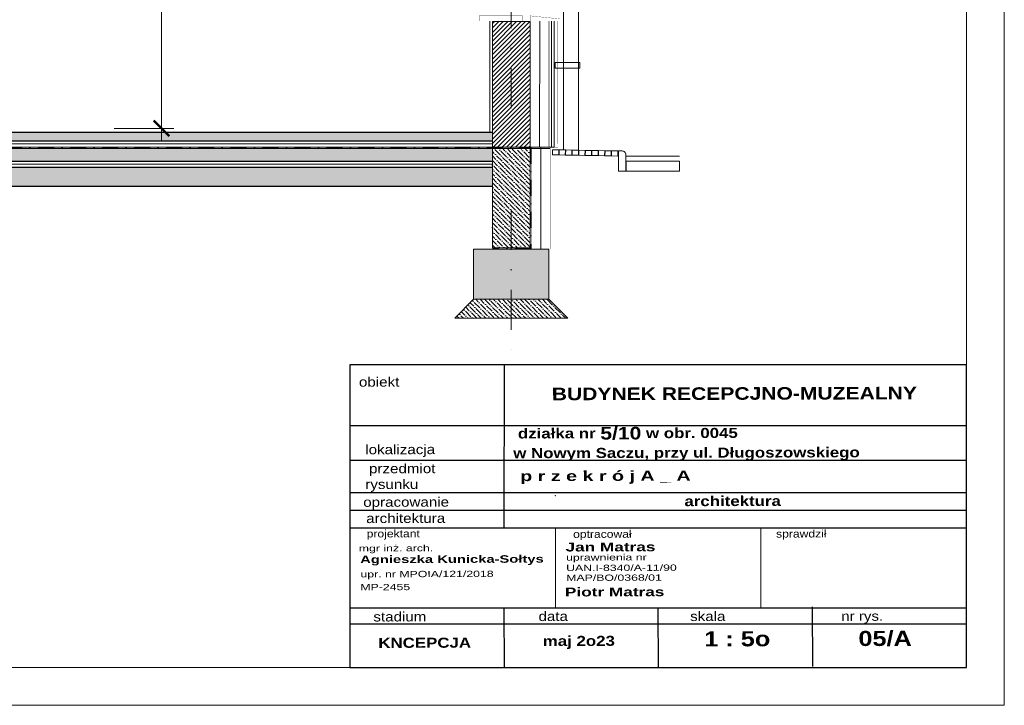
# Model space of a CAD drawing. Extents: x 4615668 to 9294084, y 5331114 to 10688993.
# Tile 33 of 181: x 4653100 to 4653884, y 5338020 to 5338565. Entities that reach past the tile are written whole.
import ezdxf
from ezdxf.lldxf.tags import DXFTag

# ---------------------------------------------------------------- set-up
doc = ezdxf.new("R2010")
doc.units = 0
doc.header["$MEASUREMENT"] = 0
doc.linetypes.add('DASHDOT', pattern=[25.4, 12.7, -6.35, 0, -6.35])
for name, color, linetype in [('1', 7, 'Continuous'), ('DIM', 7, 'Continuous'), ('OPIS', 7, 'Continuous'), ('sciany', 1, 'Continuous')]:
    doc.layers.add(name, color=color, linetype=linetype)
for name, color, linetype, lineweight in [('balustrada', 252, 'Continuous', 5), ('hatch', 253, 'Continuous', 0), ('ocieplenie', 214, 'Continuous', 13), ('Osie', 175, 'DASHDOT', 9), ('posadzka', 94, 'Continuous', 15), ('sciany - mur', 1, 'Continuous', 30)]:
    doc.layers.add(name, color=color, linetype=linetype, lineweight=lineweight)
doc.styles.add('ARIAL', font='arial.ttf', dxfattribs={"height": 10})
doc.styles.add('Arial Narrow 20', font='arial.ttf', dxfattribs={"height": 20})
doc.styles.add('ARIAL_WYM50', font='arial.ttf', dxfattribs={"height": 15})
doc.styles.add('courier', font='stylu.ttf')
doc.linetypes.add('BATTING', pattern='A,0.00254,-2.54,[134,ltypeshp.shx,S=2.54,R=0,X=-2.54,Y=0],-5.08,[134,ltypeshp.shx,S=2.54,R=180,X=2.54,Y=0],-2.54', length=10.16254)
tags = doc.linetypes.add('DASH', pattern=[15, 10, -5]).pattern_tags.tags
tags[6:7] = [DXFTag(74, 4), DXFTag(75, 0), DXFTag(340, '0'), DXFTag(46, 0.0), DXFTag(50, 0.0), DXFTag(44, 0.0), DXFTag(45, 0.0)]
tags[4:5] = [DXFTag(74, 4), DXFTag(75, 0), DXFTag(340, '0'), DXFTag(46, 0.0), DXFTag(50, 0.0), DXFTag(44, 0.0), DXFTag(45, 0.0)]
doc.dimstyles.new('1do100 ok', dxfattribs={"dimscale": 0.5, "dimtxt": 12, "dimasz": 25, "dimexe": 20, "dimexo": 0, "dimgap": 5, "dimtad": 1, "dimdec": 0, "dimzin": 9, "dimtxsty": 'Arial Narrow 20', "dimblk": 'ARCHTICK', "dimcen": 3, "dimdle": 20, "dimclrd": 256, "dimclre": 256, "dimclrt": 256, "dimadec": 0, "dimazin": 2, "dimtfac": 1, "dimtdec": 0, "dimtix": 1, "dimtmove": 2, "dimatfit": 3, "dimldrblk": 'NONE', "dimfxl": 0, "dimtvp": 1, "dimtolj": 1, "dimtzin": 0, "dimlwd": 5, "dimlwe": 5, "dimarcsym": 0})

# ---------------------------------------------------------------- blocks, each defined once
blk = doc.blocks.new('_ArchTick')
at = {"color": 0, "linetype": 'ByBlock', "const_width": 0.15}
blk.add_lwpolyline([(-0.5, -0.5), (0.5, 0.5)], dxfattribs=at)
blk = doc.blocks.new('*D3235')
at = {"layer": 'Defpoints', "color": 0, "lineweight": 0, "ltscale": 40}
for p in [(4653134.28, 5338838.75), (4653134.28, 5338478.75), (4653213.26, 5338478.75)]:
    blk.add_point(p, dxfattribs=at)
at = {"layer": 'DIM', "lineweight": 5, "ltscale": 40}
for p, q in [((4653213.26, 5338848.75), (4653213.26, 5338468.75)), ((4653175.76, 5338838.75), (4653223.26, 5338838.75)), ((4653175.76, 5338478.75), (4653223.26, 5338478.75))]:
    blk.add_line(p, q, dxfattribs=at)
at = {"layer": 'DIM', "linetype": 'ByBlock', "lineweight": 5, "ltscale": 40, "xscale": 12.5, "yscale": 12.5, "zscale": 12.5}
for p, rotation in [((4653213.26, 5338838.75), 90), ((4653213.26, 5338478.75), 270)]:
    blk.add_blockref('_ArchTick', p, dxfattribs=dict(at, rotation=rotation))
at = {"layer": 'DIM', "lineweight": 0, "ltscale": 40, "insert": (4653200.54, 5338658.75), "char_height": 20, "attachment_point": 5, "rotation": 90, "style": 'Arial Narrow 20'}
blk.add_mtext('\\A1;360', dxfattribs=at)
blk = doc.blocks.new('_None')
blk = doc.blocks.new('G$CE5B2E794')
at = {"layer": 'OPIS', "width": 743.088, "attachment_point": 1, "rotation": 0.1544, "style": 'courier'}
for s, insert, char_height in [('{\\W1.4;\\fArial|b1|i0|c238|p34;\\H0.444444x; \\fArial|b0|i0|c238|p34;\\H1.250001x;mgr inż. arch.\\fArial|b1|i0|c238|p34;\\P\\H1.2x; Agnieszka Kunicka-Sołtys}', (-4.4, 71.8), 18), ('{\\W1.4;\\fArial|b0|i0|c238|p34;upr. nr MPOIA/121/2018}', (2.6, 30.6), 10), ('{\\W1.4;\\fArial|b0|i0|c238|p34;MP-2455}', (2.4, 10), 10)]:
    blk.add_mtext(s, dxfattribs=dict(at, insert=insert, char_height=char_height))
blk = doc.blocks.new('G$C0830A37A')
at = {"layer": 'OPIS', "width": 743.088, "attachment_point": 1, "rotation": 0.1544, "style": 'courier'}
for s, insert, char_height in [('{\\W1.4;\\fArial|b1|i0|c238|p34;Jan Matras}', (0, 61.1), 14), ('{\\fArial|b0|i0|c238|p34;\\W1.4;uprawnienia nr\\PUAN.I-8340/A-11/90}', (0.9, 42.6), 10), ('{\\fArial|b0|i0|c238|p34;\\W1.4;MAP/BO/0368/01}', (1.1, 10.2), 10)]:
    blk.add_mtext(s, dxfattribs=dict(at, insert=insert, char_height=char_height))

msp = doc.modelspace()

# ---------------------------------------------------------------- hatches: boundary and pattern name
at = {"layer": 'hatch', "lineweight": 0, "ltscale": 40, "transparency": 33554687}
h = msp.add_hatch(dxfattribs=at)
h.set_pattern_fill('ANSI31', color=256, scale=20)
h.set_pattern_definition([(45, (-153.957, 5826.2337), (-1.767766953, 1.767766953), [])])
h.paths.add_polyline_path([(4652366.134, 5339211.752), (4652371.638, 5339211.753), (4652371.638, 5339329.626), (4652356.638, 5339329.626), (4652356.638, 5339211.753)])
h.paths.add_polyline_path([(4652375.638, 5339211.753), (4652375.638, 5339213.751), (4652375.638, 5339250.899), (4652375.638, 5339270.911), (4652375.638, 5339329.626), (4652371.638, 5339329.626), (4652371.638, 5339211.753)])
h.paths.add_polyline_path([(4652146.662, 5339215.865), (4652146.662, 5339153.751), (4652161.638, 5339153.751), (4652161.638, 5339215.865)])
h.paths.add_polyline_path([(4652165.638, 5339215.865), (4652161.638, 5339215.865), (4652161.638, 5339153.751), (4652165.638, 5339153.751)])
h.paths.add_polyline_path([(4652176.638, 5338816.751), (4652161.638, 5338816.751), (4652161.638, 5339133.751), (4652176.638, 5339133.751)])
h.paths.add_polyline_path([(4652161.638, 5338816.751), (4652161.638, 5339133.751), (4652146.638, 5339133.751), (4652146.638, 5338816.751)])
h.paths.add_polyline_path([(4652161.638, 5338748.751), (4652161.638, 5338796.751), (4652146.638, 5338796.751), (4652146.638, 5338748.751)])
h.paths.add_polyline_path([(4652176.638, 5338748.751), (4652176.638, 5338796.751), (4652161.638, 5338796.751), (4652161.638, 5338748.751)])
h.paths.add_polyline_path([(4652176.638, 5338468.751), (4652176.638, 5338475.751), (4652176.638, 5338476.376), (4652161.638, 5338476.376), (4652161.638, 5338463.751), (4652176.638, 5338463.751), (4652176.638, 5338468.751)], is_closed=False)
h.paths.add_polyline_path([(4652161.638, 5338476.376), (4652146.638, 5338476.376), (4652146.638, 5338463.751), (4652161.638, 5338463.751), (4652161.638, 5338476.376)], is_closed=False)
h.paths.add_polyline_path([(4652906.638, 5338703.751), (4652921.608, 5338703.751), (4652921.608, 5338766.751), (4652906.638, 5338766.751)])
h.paths.add_polyline_path([(4652925.638, 5338703.751), (4652925.638, 5338766.751), (4652921.608, 5338766.751), (4652921.608, 5338703.751)])
h.paths.add_polyline_path([(4653476.638, 5338463.751), (4653506.638, 5338463.751), (4653506.638, 5338563.751), (4653476.638, 5338563.751)])
h.paths.add_polyline_path([(4653476.637, 5338816.753), (4653506.638, 5338816.751), (4653506.638, 5338835.751), (4653476.637, 5338835.753)])
h.paths.add_polyline_path([(4652356.638, 5339211.753), (4652371.638, 5339211.751), (4652366.134, 5339211.752), (4652356.638, 5339211.753)], is_closed=False)
h = msp.add_hatch(dxfattribs=at)
h.set_pattern_fill('ANSI33', color=256, scale=20, angle=90)
h.set_pattern_definition([(135, (-153.957, 5826.2337), (-3.535533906, -3.535533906), []), (135, (-153.957, 5829.769), (-3.535533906, -3.535533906), [2.5, -1.25])])
h.paths.add_polyline_path([(4652375.638, 5339211.753), (4652371.638, 5339211.751), (4652371.638, 5339133.751), (4652386.638, 5339133.751), (4652386.638, 5339198.751), (4652906.638, 5339198.751), (4652906.638, 5339161.751), (4652921.608, 5339161.751), (4652921.608, 5339211.751), (4652375.638, 5339211.751)], is_closed=False)
h.paths.add_polyline_path([(4652146.638, 5339153.751), (4652146.638, 5339133.751), (4652176.638, 5339133.751), (4652176.638, 5339138.751), (4652356.638, 5339138.751), (4652356.638, 5339133.751), (4652371.638, 5339133.751), (4652371.638, 5339211.753), (4652356.63, 5339211.753), (4652356.633, 5339186.813), (4652356.633, 5339185.814), (4652356.638, 5339153.751), (4652146.638, 5339153.751)], is_closed=False)
h.paths.add_polyline_path([(4652936.638, 5339198.751), (4653476.638, 5339198.751), (4653476.638, 5339161.754), (4653491.638, 5339161.754), (4653491.638, 5339211.751), (4652921.608, 5339211.751), (4652921.608, 5339161.751), (4652936.638, 5339161.751), (4652936.638, 5339198.751)], is_closed=False)
h.paths.add_polyline_path([(4652161.638, 5338816.751), (4652161.638, 5338796.751), (4652176.638, 5338796.751), (4652176.638, 5338800.751), (4652356.638, 5338800.751), (4652356.638, 5338728.751), (4652371.638, 5338728.751), (4652371.638, 5338816.751), (4652161.638, 5338816.751)], is_closed=False)
h.paths.add_polyline_path([(4652146.638, 5338796.751), (4652161.638, 5338796.751), (4652161.638, 5338816.751), (4652146.638, 5338816.751), (4652146.638, 5338796.751)], is_closed=False)
h.paths.add_polyline_path([(4652161.638, 5338728.751), (4652161.638, 5338748.751), (4652146.638, 5338748.751), (4652146.638, 5338728.751), (4652161.638, 5338728.751)], is_closed=False)
h.paths.add_polyline_path([(4652176.638, 5338728.751), (4652176.638, 5338748.751), (4652161.638, 5338748.751), (4652161.638, 5338728.751), (4652176.638, 5338728.751)], is_closed=False)
h.paths.add_polyline_path([(4652542.638, 5338816.751), (4652371.638, 5338816.751), (4652371.638, 5338728.751), (4652386.638, 5338728.751), (4652386.638, 5338800.751), (4652542.638, 5338801.751), (4652542.638, 5338816.751)], is_closed=False)
h.paths.add_polyline_path([(4653491.638, 5339319.452), (4653491.638, 5339295.326), (4653506.626, 5339295.326), (4653506.626, 5339319.452), (4653491.638, 5339319.452)], is_closed=False)
h.paths.add_polyline_path([(4653481.626, 5339319.452), (4653481.626, 5339295.326), (4653491.638, 5339295.326), (4653491.638, 5339319.452), (4653481.626, 5339319.452)], is_closed=False)
h.paths.add_polyline_path([(4653491.638, 5338816.751), (4653491.638, 5338766.751), (4653506.638, 5338766.751), (4653506.638, 5338816.751), (4653491.638, 5338816.751)], is_closed=False)
h.paths.add_polyline_path([(4653491.638, 5338382.754), (4653491.638, 5338342.754), (4653521.608, 5338342.754), (4653521.608, 5338382.754), (4653491.638, 5338382.754)], is_closed=False)
h.paths.add_polyline_path([(4653491.638, 5338342.754), (4653491.638, 5338382.754), (4653461.608, 5338382.754), (4653461.608, 5338342.754), (4653491.638, 5338342.754)], is_closed=False)
h.paths.add_polyline_path([(4652891.638, 5338342.888), (4652921.608, 5338342.888), (4652921.608, 5338382.754), (4652891.638, 5338382.754), (4652891.638, 5338342.888)], is_closed=False)
h.paths.add_polyline_path([(4652921.608, 5338342.888), (4652951.608, 5338342.888), (4652951.608, 5338382.754), (4652921.608, 5338382.754), (4652921.608, 5338342.888)], is_closed=False)
h.paths.add_polyline_path([(4652341.608, 5338382.754), (4652341.608, 5338342.754), (4652371.638, 5338342.754), (4652371.638, 5338382.754), (4652341.608, 5338382.754)], is_closed=False)
h.paths.add_polyline_path([(4652371.638, 5338342.754), (4652401.608, 5338342.754), (4652401.608, 5338382.754), (4652371.638, 5338382.754), (4652371.638, 5338342.754)], is_closed=False)
h.paths.add_polyline_path([(4652131.638, 5338382.754), (4652131.638, 5338342.754), (4652161.638, 5338342.754), (4652161.638, 5338382.754), (4652131.638, 5338382.754)], is_closed=False)
h.paths.add_polyline_path([(4652161.638, 5338342.754), (4652191.638, 5338342.754), (4652191.638, 5338382.754), (4652161.638, 5338382.754), (4652161.638, 5338342.754)], is_closed=False)
h.paths.add_polyline_path([(4652146.638, 5339153.751), (4652146.638, 5339133.751), (4652161.638, 5339133.751), (4652161.638, 5339153.751), (4652146.638, 5339153.751)], is_closed=False, flags=16)
h = msp.add_hatch(dxfattribs=at)
h.set_pattern_fill('ANSI36', color=256, scale=20, angle=90)
h.set_pattern_definition([(135, (-153.957, 5826.2337), (-4.8613591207, 1.3258252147), [6.25, -1.25, 0, -1.25])])
h.paths.add_polyline_path([(4653474.638, 5338475.751), (4652936.638, 5338475.751), (4652936.638, 5338468.751), (4653476.638, 5338468.751), (4653476.638, 5338475.751), (4653474.638, 5338475.751)], is_closed=False)
h.paths.add_polyline_path([(4653476.608, 5338462.251), (4652936.608, 5338462.251), (4652936.608, 5338452.751), (4653476.608, 5338452.751), (4653476.608, 5338462.251)], is_closed=False)
h = msp.add_hatch(dxfattribs=at)
h.set_pattern_fill('ANSI36', color=256, scale=20, angle=90)
h.set_pattern_definition([(135, (1176.0134, 5826.2337), (-4.8613591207, 1.3258252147), [6.25, -1.25, 0, -1.25])])
h.paths.add_polyline_path([(4653506.608, 5338383.754), (4653506.608, 5338450.251), (4653491.608, 5338450.251), (4653491.608, 5338383.754), (4653506.608, 5338383.754)], is_closed=False)
h.paths.add_polyline_path([(4653476.608, 5338450.251), (4653476.608, 5338383.754), (4653491.608, 5338383.754), (4653491.608, 5338450.251), (4653476.608, 5338450.251)], is_closed=False)
h.paths.add_polyline_path([(4653491.608, 5338450.251), (4653506.608, 5338450.251), (4653506.608, 5338462.251), (4653491.608, 5338462.251), (4653491.608, 5338450.251)], is_closed=False)
h.paths.add_polyline_path([(4653476.608, 5338450.251), (4653491.608, 5338450.251), (4653491.608, 5338462.251), (4653476.608, 5338462.251), (4653476.608, 5338450.251)], is_closed=False)
at = {"layer": 'hatch', "lineweight": 0, "ltscale": 40}
h = msp.add_hatch(dxfattribs=at)
h.set_pattern_fill('AR-CONC', color=256)
h.set_pattern_definition([(50, (-153.957, 5826.2337), (7.172601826, -0.62752135), [0.75, -8.25]), (355, (-153.957, 5826.234), (-1.387513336, 7.521921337), [0.6, -6.6]), (100.45144446, (-153.359, 5826.1814), (5.785088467, 6.89439991), [0.63740192, -7.01142112]), (46.1842, (-153.957, 5828.234), (10.672413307, -1.655192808), [1.125, -12.375]), (96.63563549, (-153.068, 5828.096), (9.346619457, 9.741186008), [0.95610342, -10.5171376]), (351.18416399, (-153.957, 5828.234), (9.34661945, 9.741186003), [0.9, -9.90000001]), (21, (-152.957, 5827.7337), (5.969070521, -4.0261889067), [0.75, -8.25]), (326, (-152.957, 5827.734), (2.433153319, 7.2515004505), [0.6, -6.6]), (71.45144474, (-152.4595, 5827.398), (8.402223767, 3.225311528), [0.6374019, -7.01142112]), (37.5, (-153.957, 5826.2337), (0.1215985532, 3.3289385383), [0, -6.52, 0, -6.7, 0, -6.625]), (7.5, (-153.957, 5826.2337), (2.6306953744, 3.9441171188), [0, -3.82, 0, -6.37, 0, -2.525]), (327.5, (-156.187, 5826.2337), (5.3382243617, -0.2255487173), [0, -2.5, 0, -7.8, 0, -10.35]), (317.5, (-157.187, 5826.2337), (5.8318616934, 1.0010498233), [0, -3.25, 0, -5.18, 0, -7.35])])
h.paths.add_polyline_path([(4652356.608, 5338447.751), (4652176.638, 5338447.751), (4652176.638, 5338432.751), (4652356.608, 5338432.751), (4652356.608, 5338447.751)], is_closed=False)
h.paths.add_polyline_path([(4652542.638, 5338447.751), (4652386.638, 5338447.751), (4652386.638, 5338432.751), (4652542.638, 5338432.751), (4652542.638, 5338447.751)], is_closed=False)
h.paths.add_polyline_path([(4652561.638, 5338447.751), (4652542.638, 5338447.751), (4652542.638, 5338432.751), (4652561.638, 5338432.751), (4652561.638, 5338447.751)], is_closed=False)
h.paths.add_polyline_path([(4652731.638, 5338447.751), (4652561.638, 5338447.751), (4652561.638, 5338432.751), (4652731.638, 5338432.751), (4652731.638, 5338447.751)], is_closed=False)
h.paths.add_polyline_path([(4652614.215, 5338392.632), (4652614.215, 5338444.87), (4652654.638, 5338444.87), (4652654.638, 5338392.632)], flags=9)
h.paths.add_polyline_path([(4652750.638, 5338447.751), (4652731.638, 5338447.751), (4652731.638, 5338432.751), (4652750.638, 5338432.751), (4652750.638, 5338447.751)], is_closed=False)
h.paths.add_polyline_path([(4652906.608, 5338447.751), (4652750.638, 5338447.751), (4652750.638, 5338432.751), (4652906.608, 5338432.751), (4652906.608, 5338447.751)], is_closed=False)
h.paths.add_polyline_path([(4652936.608, 5338432.751), (4653476.608, 5338432.751), (4653476.608, 5338447.751), (4652936.608, 5338447.751), (4652936.608, 5338432.751)], is_closed=False)
at = {"layer": 'hatch', "lineweight": 0, "ltscale": 40, "transparency": 33554687}
h = msp.add_hatch(dxfattribs=at)
h.set_pattern_fill('ANSI36', color=256, scale=20, angle=90)
h.set_pattern_definition([(135, (1176.0134, 5826.2337), (-4.8613591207, 1.3258252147), [6.25, -1.25, 0, -1.25])])
h.paths.add_polyline_path([(4653491.638, 5338342.754), (4653461.608, 5338342.754), (4653446.608, 5338327.754), (4653491.638, 5338327.754), (4653491.638, 5338342.754)], is_closed=False)
h.paths.add_polyline_path([(4653491.638, 5338342.754), (4653491.638, 5338327.754), (4653536.608, 5338327.754), (4653521.608, 5338342.754), (4653491.638, 5338342.754)], is_closed=False)

# ---------------------------------------------------------------- linework, layer by layer
at = {"lineweight": 0, "ltscale": 40}
for p, q in [((4653474.638, 5338564.126), (4653474.638, 5338475.751)), ((4653526.713, 5338160.312), (4653526.713, 5338096.849)), ((4653690.158, 5338160.642), (4653690.158, 5338097.18))]:
    msp.add_line(p, q, dxfattribs=at)
at = {"color": 1, "lineweight": 0, "ltscale": 40}
for points in [[(4652146.638, 5338463.751), (4653506.638, 5338463.751), (4653506.638, 5338563.751), (4653476.638, 5338563.751), (4653476.638, 5338463.751)], [(4653506.638, 5338463.751), (4652146.638, 5338463.751), (4652146.638, 5338476.376), (4652176.638, 5338476.376), (4652176.638, 5338463.751)]]:
    msp.add_lwpolyline(points, dxfattribs=at)
for points in [[(4653476.608, 5338383.754), (4653506.608, 5338383.754), (4653506.608, 5338462.751), (4653476.608, 5338462.751)], [(4653461.608, 5338342.754), (4653521.608, 5338342.754), (4653521.608, 5338382.754), (4653461.608, 5338382.754)]]:
    msp.add_lwpolyline(points, close=True, dxfattribs=at)
at = {"linetype": 'DASH', "lineweight": 0}
msp.add_lwpolyline([(4653461.608, 5338342.754), (4653446.608, 5338327.754), (4653536.608, 5338327.754), (4653521.608, 5338342.754)], dxfattribs=at)
at = {"lineweight": 0, "ltscale": 40}
for p in [(4653526.713, 5338186.692), (4653690.18, 5338160.642)]:
    msp.add_point(p, dxfattribs=at)
at = {"layer": 'balustrada', "lineweight": 0, "ltscale": 40}
for points in [[(4653533.138, 5338461.644), (4653533.138, 5338461.644), (4653533.138, 5339198.751)], [(4653545.138, 5338461.348), (4653545.138, 5338461.348), (4653545.138, 5339198.751)], [(4652126.423, 5338462.751), (4653522.401, 5338462.751)]]:
    msp.add_lwpolyline(points, dxfattribs=at)
msp.add_lwpolyline([(4653526.638, 5338526.51), (4653546.138, 5338526.51), (4653546.138, 5338531.106), (4653526.638, 5338531.106)], close=True, dxfattribs=at)
at = {"layer": 'hatch', "linetype": 'BATTING', "lineweight": 0, "ltscale": 0.75}
for p, q in [((4653514.138, 5338463.751), (4653514.457, 5338564.126)), ((4653515.138, 5338463.751), (4653515.138, 5338382.754))]:
    msp.add_line(p, q, dxfattribs=at)
at = {"layer": 'hatch', "linetype": 'BATTING', "lineweight": 0, "ltscale": 0.2}
for p, q in [((4652936.638, 5338466.342), (4653476.595, 5338466.342)), ((4652936.608, 5338450.342), (4653476.595, 5338450.342))]:
    msp.add_line(p, q, dxfattribs=at)
at = {"layer": 'hatch', "color": 251, "lineweight": 0, "ltscale": 40}
msp.add_line((4653582.804, 5338456.751), (4653625.572, 5338456.751), dxfattribs=at)
at = {"layer": 'hatch', "color": 252}
for points in [[(4651783.907, 5338019.817), (4653883.907, 5338019.817), (4653883.907, 5339493.817), (4651783.907, 5339493.817)], [(4651783.907, 5338019.817), (4653883.907, 5338019.817), (4653883.907, 5339493.817), (4651783.907, 5339493.817)], [(4651943.907, 5339463.817), (4653853.907, 5339463.817), (4653853.907, 5338049.817), (4651943.907, 5338049.817)]]:
    msp.add_lwpolyline(points, close=True, dxfattribs=at)
at = {"layer": 'hatch', "color": 251, "lineweight": 0, "ltscale": 40}
msp.add_lwpolyline([(4653583.097, 5338444.751), (4653625.572, 5338444.751), (4653625.572, 5338452.751), (4653583.097, 5338452.751)], close=True, dxfattribs=at)
at = {"layer": 'ocieplenie', "lineweight": 0, "ltscale": 40, "const_width": 0.2}
for points in [[(4653500.638, 5338568.251), (4653466.02, 5338568.251), (4653466.02, 5338564.126), (4653500.638, 5338564.126)], [(4653506.638, 5338568.251), (4653530.096, 5338565.827), (4653530.096, 5338564.126), (4653506.638, 5338564.126)], [(4653522.638, 5338382.754), (4653507.638, 5338382.754), (4653507.638, 5338463.751), (4653522.638, 5338463.751)]]:
    msp.add_lwpolyline(points, close=True, dxfattribs=at)
at = {"layer": 'ocieplenie', "lineweight": 0, "ltscale": 40}
for points, const_width in [([(4653506.638, 5338463.751), (4653521.638, 5338463.751), (4653521.638, 5338564.126)], 0.3), ([(4653506.717, 5338463.751), (4653528.717, 5338463.751), (4653528.638, 5338564.126)], 0.1)]:
    msp.add_lwpolyline(points, dxfattribs=dict(at, const_width=const_width))
for points in [[(4653506.638, 5338463.751), (4653525.638, 5338463.751), (4653525.638, 5338564.126)], [(4653506.644, 5338463.751), (4653523.644, 5338463.751), (4653523.638, 5338564.126)]]:
    msp.add_lwpolyline(points, dxfattribs=at)
for points in [[(4653524.44, 5338457.752), (4653529.406, 5338457.657), (4653529.483, 5338461.656), (4653524.516, 5338461.751)], [(4653529.654, 5338457.652), (4653534.621, 5338457.557), (4653534.697, 5338461.556), (4653529.731, 5338461.651)], [(4653534.869, 5338457.552), (4653539.835, 5338457.457), (4653539.912, 5338461.456), (4653534.945, 5338461.551)], [(4653540.083, 5338457.453), (4653545.05, 5338457.358), (4653545.126, 5338461.356), (4653540.16, 5338461.451)], [(4653545.298, 5338457.353), (4653550.264, 5338457.258), (4653550.341, 5338461.257), (4653545.374, 5338461.352)], [(4653550.513, 5338457.253), (4653555.479, 5338457.158), (4653555.556, 5338461.157), (4653550.589, 5338461.252)], [(4653555.727, 5338457.153), (4653560.694, 5338457.058), (4653560.77, 5338461.057), (4653555.804, 5338461.152)], [(4653560.942, 5338457.054), (4653565.908, 5338456.959), (4653565.985, 5338460.958), (4653561.018, 5338461.053)], [(4653566.156, 5338456.954), (4653571.123, 5338456.859), (4653571.199, 5338460.858), (4653566.233, 5338460.953)], [(4653571.371, 5338456.854), (4653576.337, 5338456.759), (4653576.414, 5338460.758), (4653571.447, 5338460.853)]]:
    msp.add_lwpolyline(points, close=True, dxfattribs=at)
msp.add_lwpolyline([(4653576.804, 5338444.751), (4653576.804, 5338460.751), (4653579.804, 5338460.751, -0.4142136), (4653582.804, 5338457.751), (4653582.804, 5338444.751), (4653576.804, 5338444.751)], format="xyb", dxfattribs=at)
at = {"layer": 'OPIS'}
for p, q in [((4653485.868, 5338290.677), (4653485.692, 5338160.642)), ((4653853.271, 5338242.229), (4653363.293, 5338242.229)), ((4653853.426, 5338242.229), (4653363.447, 5338242.229)), ((4653853.5, 5338214.604), (4653363.522, 5338214.604)), ((4653853.57, 5338188.77), (4653363.591, 5338188.77)), ((4653853.608, 5338174.732), (4653363.629, 5338174.732)), ((4653853.646, 5338160.642), (4653363.247, 5338160.642)), ((4653853.779, 5338097.179), (4653363.8, 5338097.179)), ((4653485.819, 5338097.179), (4653485.946, 5338049.817)), ((4653608.303, 5338096.849), (4653608.6, 5338050.148)), ((4653731.126, 5338098.171), (4653731.253, 5338050.809)), ((4653853.814, 5338084.263), (4653363.835, 5338084.263))]:
    msp.add_line(p, q, dxfattribs=at)
msp.add_lwpolyline([(4653363.293, 5338049.817), (4653853.907, 5338049.817), (4653853.807, 5338290.677), (4653363.193, 5338290.677)], close=True, dxfattribs=at)
at = {"layer": 'Osie', "lineweight": 0, "ltscale": 2.5}
for p, q in [((4653491.638, 5339417.034), (4653491.638, 5338466.751)), ((4653491.638, 5338413.925), (4653491.638, 5338293.559))]:
    msp.add_line(p, q, dxfattribs=at)
at = {"layer": 'posadzka', "lineweight": 0, "ltscale": 40, "const_width": 0.15}
msp.add_lwpolyline([(4653474.638, 5338478.751), (4652178.562, 5338478.751)], dxfattribs=at)
at = {"layer": 'sciany', "ltscale": 40}
for p, q in [((4652176.561, 5338475.751), (4653476.638, 5338475.751)), ((4652176.638, 5338475.751), (4653476.638, 5338475.751)), ((4652936.638, 5338468.751), (4653476.638, 5338468.751)), ((4652936.608, 5338452.751), (4653476.638, 5338452.751)), ((4652936.608, 5338447.751), (4653476.638, 5338447.751)), ((4652936.608, 5338432.751), (4653476.608, 5338432.751))]:
    msp.add_line(p, q, dxfattribs=at)
at = {"layer": 'sciany', "lineweight": 0, "ltscale": 40}
msp.add_line((4652146.638, 5338462.751), (4653506.638, 5338462.751), dxfattribs=at)
at = {"layer": 'sciany - mur', "color": 252, "linetype": 'DASHDOT', "lineweight": 0}
msp.add_lwpolyline([(4652176.638, 5338383.254), (4652146.138, 5338383.254), (4652146.138, 5338463.251), (4653507.138, 5338463.251), (4653507.138, 5338383.259), (4653476.638, 5338383.261)], dxfattribs=at)

# ---------------------------------------------------------------- block references
at = {"color": 1, "lineweight": 0, "ltscale": 40, "xscale": 0.5, "yscale": 0.5, "zscale": 0.5}
for name, p in [('G$C0830A37A', (4653534.776, 5338118.625)), ('G$CE5B2E794', (4653370.302, 5338111.317))]:
    msp.add_blockref(name, p, dxfattribs=at)

# ---------------------------------------------------------------- texts
at = {"layer": '1', "insert": (4653710.645, 5338228.054), "char_height": 8, "width": 442.38717, "attachment_point": 5, "rotation": 0.154448, "style": 'ARIAL_WYM50'}
msp.add_mtext('\\A1;\\pxql;{\\W1.2;\\fArial|b1|i0|c238|p34;  działka nr \\H1.25x;5/10\\H0.8x; w obr. 0045\\P w Nowym Saczu, przy ul. Długoszowskiego }', dxfattribs=at)
at = {"layer": 'OPIS', "rotation": 0.154448}
for s, insert, char_height, width, attachment_point, style in [('{\\fEuphemia|b0|i0|c0|p34;\\W1.2;obiekt}', (4653386.468, 5338276.99), 7.5, 355.50348, 5, 'ARIAL_WYM50'), ('{\\W1.2;\\fArial|b1|i0|c238|p34; BUDYNEK RECEPCJNO-MUZEALNY}', (4653666.778, 5338267.76), 10, 388.79182, 5, 'ARIAL_WYM50'), ('{\\fEuphemia|b0|i0|c0|p34;\\W1.2;lokalizacja}', (4653403.25, 5338222.177), 7.5, 355.50348, 5, 'ARIAL_WYM50'), ('{\\fEuphemia|b0|i0|c0|p34;\\W1.2;     przedmiot\\Prysunku}', (4653396.522, 5338200.765), 7.5, 355.50348, 5, 'ARIAL_WYM50'), ('{\\W1.4;\\fArial|b1|i0|c238|p34;\\C0; p r z e k r ó j A _ A}', (4653494.357, 5338206.139), 8, 367.96176, 1, 'ARIAL'), ('{\\fEuphemia|b0|i0|c0|p34;\\W1.2;opracowanie}', (4653407.955, 5338180.382), 7.5, 355.50348, 5, 'ARIAL_WYM50'), ('{\\fArial|b1|i0|c238|p34;\\W1.2;architektura}', (4653667.77, 5338182.253), 8, 355.50348, 5, 'ARIAL_WYM50'), ('{\\fEuphemia|b0|i0|c0|p34;\\W1.2;architektura}', (4653407.608, 5338168.558), 7.5, 355.50348, 5, 'ARIAL_WYM50'), ('{\\W1.2;\\FEuphemia|c0;projektant}', (4653397.728, 5338155.479), 6, 355.50348, 5, 'ARIAL_WYM50'), ('{\\W1.2;\\FEuphemia|c0;optracował}', (4653564.113, 5338155.146), 6, 355.50348, 5, 'ARIAL_WYM50'), ('{\\W1.2;\\FEuphemia|c0;sprawdził}', (4653722.401, 5338155.387), 6, 355.50348, 5, 'ARIAL_WYM50'), ('{\\W1.4;\\fArial|b1|i0|c238|p34;Piotr Matras}', (4653534.319, 5338113.39), 7, 371.54412, 1, 'courier'), ('{\\fEuphemia|b0|i0|c0|p34;\\W1.2;stadium}', (4653402.974, 5338090.235), 7.5, 355.50348, 5, 'ARIAL_WYM50'), ('{\\fEuphemia|b0|i0|c0|p34;\\W1.2;data}', (4653524.992, 5338090.563), 7.5, 355.50348, 5, 'ARIAL_WYM50'), ('{\\fEuphemia|b0|i0|c0|p34;\\W1.2;skala}', (4653647.962, 5338090.563), 7.5, 355.50348, 5, 'ARIAL_WYM50'), ('{\\fEuphemia|b0|i0|c0|p34;\\W1.2;nr rys.}', (4653770.817, 5338089.643), 7.5, 355.50348, 5, 'ARIAL_WYM50'), ('{\\W1.2;\\fArial|b1|i0|c238|p34;\\C0;1 : 5o}', (4653645.148, 5338078.632), 12, 367.96176, 1, 'ARIAL'), ('{\\W1.2;\\fArial|b1|i0|c238|p34;\\C0;05/A}', (4653767.801, 5338078.963), 12, 367.96176, 1, 'ARIAL'), ('{\\W1.2;\\fArial|b1|i0|c238|p34;KNCEPCJA}', (4653422.717, 5338069.512), 8, 355.50348, 5, 'ARIAL_WYM50'), ('{\\W1.2;\\fArial|b1|i0|c238|p34;maj 2o23}', (4653545.371, 5338069.843), 8, 355.50348, 5, 'ARIAL_WYM50')]:
    msp.add_mtext(s, dxfattribs=dict(at, insert=insert, char_height=char_height, width=width, attachment_point=attachment_point, style=style))

# ---------------------------------------------------------------- dimensions: what is measured, and where the dimension line sits
at = {"layer": 'DIM', "lineweight": 0, "ltscale": 40}
dim = msp.add_linear_dim(base=(4653213.256, 5338478.751), p1=(4653134.276, 5338838.751), p2=(4653134.276, 5338478.751), angle=90, dimstyle='1do100 ok', override={"dimtxsty": 'Arial Narrow 20', "dimldrblk": 'None'}, dxfattribs=at)
dim.commit()
dim.dimension.update_dxf_attribs({"geometry": '*D3235', "text_midpoint": (4653200.538, 5338658.751)})

doc.saveas('drawing.dxf')
